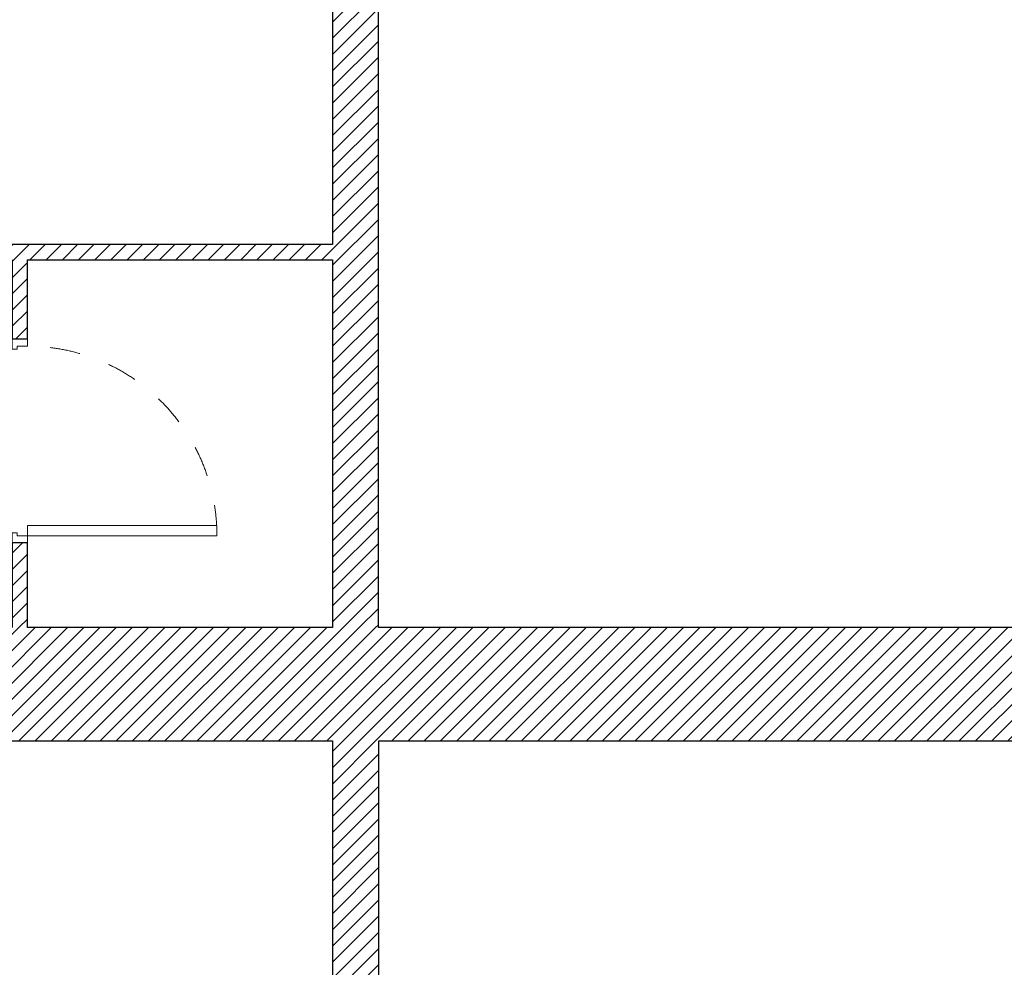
# Model space of a CAD drawing. Header units: millimetres. Extents: x 27262 to 215252, y 16288 to 306312.
# Tile 24 of 34: x 124948 to 127847, y 176973 to 179763. Entities that reach past the tile are written whole.
import ezdxf

# ---------------------------------------------------------------- set-up
doc = ezdxf.new("R2010")
doc.units = ezdxf.units.MM
doc.linetypes.add('Przerywana', pattern=[240, 120, -120])
doc.layers.add('Drzwi ArchiCAD', color=252, linetype='Continuous')
doc.layers.add('KR_INW', color=252, linetype='Continuous')
for name, color, linetype, lineweight in [('Drzwi ArchiCAD_Nr_pióra__1', 252, 'Continuous', 13), ('Drzwi ArchiCAD_Nr_pióra__27', 252, 'Continuous', 25), ('KR_INW_Nr_pióra__101', 252, 'Continuous', 5), ('KR_INW_Nr_pióra__27', 252, 'Continuous', 25)]:
    doc.layers.add(name, color=color, linetype=linetype, lineweight=lineweight)
pattern_1 = [(45, (0, 0), (-31.819804, 31.819804), [])]

# ---------------------------------------------------------------- blocks, each defined once
blk = doc.blocks.new('Ściana_44', base_point=(205241.5, 115154.1))
at = {"layer": 'KR_INW_Nr_pióra__101', "linetype": 'Continuous'}
h = blk.add_hatch(dxfattribs=at)
h.set_pattern_fill('CEGŁA_LICÓWKA', color=256, style=0, pattern_type=2)
h.set_pattern_definition(pattern_1)
h.paths.add_polyline_path([(183355.2, 115299.1), (183355.2, 115184.1), (183355.2, 115154.1), (192680.4, 115154.1), (192680.4, 115184.1), (192680.4, 115299.1), (192680.4, 115599.1), (183355.2, 115599.1)])
at = {"layer": 'KR_INW_Nr_pióra__27', "linetype": 'Continuous', "flags": 128}
for points in [[(188134, 115599.1), (186936, 115599.1)], [(191661.7, 115599.1), (188314, 115599.1)], [(185963.5, 115154.1), (188134, 115154.1)], [(188316, 115154.1), (192680.4, 115154.1)]]:
    blk.add_lwpolyline(points, dxfattribs=at)
blk = doc.blocks.new('Ściana_104', base_point=(183915.9, 117042.8))
at = {"layer": 'KR_INW_Nr_pióra__101', "linetype": 'Continuous'}
h = blk.add_hatch(dxfattribs=at)
h.set_pattern_fill('CEGŁA_LICÓWKA', color=256, style=0, pattern_type=2)
h.set_pattern_definition(pattern_1)
h.paths.add_polyline_path([(183915.9, 117042.8), (188134, 117042.8), (188134, 117102.8), (183975.9, 117102.8)])
at = {"layer": 'KR_INW_Nr_pióra__27', "linetype": 'Continuous', "flags": 128}
for points in [[(188134, 117102.8), (183975.9, 117102.8)], [(186936, 117042.8), (188134, 117042.8)]]:
    blk.add_lwpolyline(points, dxfattribs=at)
blk = doc.blocks.new('Drzwi 19_36')
at = {"layer": 'Drzwi ArchiCAD_Nr_pióra__1', "linetype": 'Continuous'}
for p, q in [((332.1, 0), (332.1, 744.3)), ((332.1, 744.3), (372.1, 744.3)), ((372.1, 744.3), (372.1, 0)), ((-372.1, 0), (-400.1, 0)), ((-400.1, 0), (-400.1, -60)), ((-372.1, -40), (-372.1, 0)), ((372.1, 0), (332.1, 0)), ((400.1, 0), (372.1, 0)), ((372.1, 0), (372.1, -40)), ((400.1, -60), (400.1, 0)), ((-400.1, -60), (-360.1, -60)), ((-360.1, -40), (-372.1, -40)), ((-360.1, -60), (-360.1, -40)), ((372.1, -40), (360.1, -40)), ((360.1, -40), (360.1, -60)), ((360.1, -60), (400.1, -60))]:
    blk.add_line(p, q, dxfattribs=at)
at = {"layer": 'Drzwi ArchiCAD_Nr_pióra__1', "linetype": 'Przerywana'}
blk.add_arc((372.1, 0), 744.3, 90, 180, dxfattribs=at)
at = {"layer": 'Drzwi ArchiCAD_Nr_pióra__27', "linetype": 'Continuous'}
for p, q in [((-400.1, 0), (-400.1, -60)), ((400.1, 0), (400.1, -60))]:
    blk.add_line(p, q, dxfattribs=at)
blk = doc.blocks.new('Ściana_105', base_point=(186876, 117042.8))
at = {"layer": 'KR_INW_Nr_pióra__101', "linetype": 'Continuous'}
h = blk.add_hatch(dxfattribs=at)
h.set_pattern_fill('CEGŁA_LICÓWKA', color=256, style=0, pattern_type=2)
h.set_pattern_definition(pattern_1)
h.paths.add_polyline_path([(186876, 117042.8), (186876, 116731.7), (186936, 116731.7), (186936, 117042.8)])
h = blk.add_hatch(dxfattribs=at)
h.set_pattern_fill('CEGŁA_LICÓWKA', color=256, style=0, pattern_type=2)
h.set_pattern_definition(pattern_1)
h.paths.add_polyline_path([(186876, 115599.1), (186936, 115599.1), (186936, 115931.4), (186876, 115931.4)])
at = {"layer": 'KR_INW_Nr_pióra__27', "linetype": 'Continuous'}
for p, q in [((186936, 116731.7), (186876, 116731.7)), ((186936, 115931.4), (186876, 115931.4))]:
    blk.add_line(p, q, dxfattribs=at)
at = {"layer": 'KR_INW_Nr_pióra__27', "linetype": 'Continuous', "flags": 128}
for points in [[(186876, 117042.8), (186876, 116731.7)], [(186936, 116731.7), (186936, 117042.8)], [(186876, 115931.4), (186876, 115599.1)], [(186936, 115599.1), (186936, 115931.4)]]:
    blk.add_lwpolyline(points, dxfattribs=at)
at = {"layer": 'Drzwi ArchiCAD', "linetype": 'Continuous', "zscale": 1000, "rotation": 270}
blk.add_blockref('Drzwi 19_36', (186936, 116331.6), dxfattribs=at)
blk = doc.blocks.new('Ściana_106', base_point=(188134, 115154.1))
at = {"layer": 'KR_INW_Nr_pióra__101', "linetype": 'Continuous'}
h = blk.add_hatch(dxfattribs=at)
h.set_pattern_fill('CEGŁA_LICÓWKA', color=256, style=0, pattern_type=2)
h.set_pattern_definition(pattern_1)
h.paths.add_polyline_path([(188314, 115599.1), (188314, 121145.6), (188134, 121145.6), (188134, 115599.1)])
at = {"layer": 'KR_INW_Nr_pióra__27', "linetype": 'Continuous', "flags": 128}
for points in [[(188134, 121145.6), (188134, 117102.8)], [(188314, 115599.1), (188314, 121145.6)], [(188134, 117042.8), (188134, 115599.1)]]:
    blk.add_lwpolyline(points, dxfattribs=at)
blk = doc.blocks.new('Ściana_117', base_point=(188134, 113397.6))
at = {"layer": 'KR_INW_Nr_pióra__101', "linetype": 'Continuous'}
h = blk.add_hatch(dxfattribs=at)
h.set_pattern_fill('CEGŁA_LICÓWKA', color=256, style=0, pattern_type=2)
h.set_pattern_definition(pattern_1)
h.paths.add_polyline_path([(188316, 113397.6), (188316, 115154.1), (188134, 115154.1), (188134, 113397.6)])
at = {"layer": 'KR_INW_Nr_pióra__27', "linetype": 'Continuous', "flags": 128}
for points in [[(188134, 115154.1), (188134, 113397.6)], [(188316, 113397.6), (188316, 115154.1)]]:
    blk.add_lwpolyline(points, dxfattribs=at)

msp = doc.modelspace()

# ---------------------------------------------------------------- block references
at = {"layer": 'KR_INW', "color": 252, "xscale": 0.75, "yscale": 0.75, "zscale": 0.75}
for name, p in [('Ściana_106', (125869, 177639.4)), ('Ściana_104', (122705.4, 179055.9)), ('Ściana_105', (124925.5, 179055.9)), ('Ściana_44', (138699.6, 177639.4)), ('Ściana_117', (125869, 176322))]:
    msp.add_blockref(name, p, dxfattribs=at)

doc.saveas('drawing.dxf')
